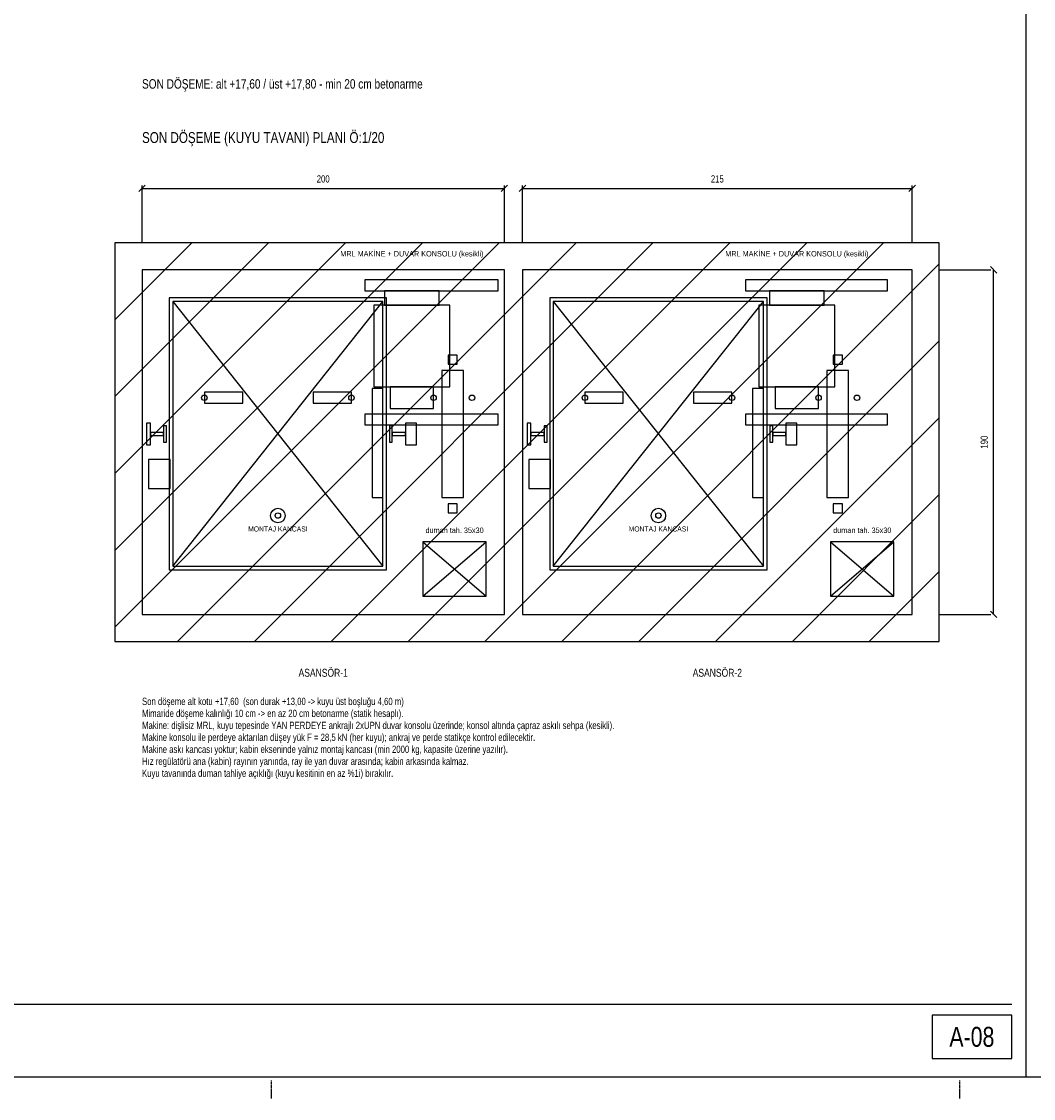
# Model space of a CAD drawing. Header units: centimetres. Extents: x 0 to 12309, y -30 to 2970.
# Tile 13 of 28: x 6405 to 7801, y -30 to 1455. Entities that reach past the tile are written whole.
import ezdxf
from ezdxf.enums import TextEntityAlignment as Align

# ---------------------------------------------------------------- set-up
doc = ezdxf.new("R2010")
doc.units = ezdxf.units.CM
doc.linetypes.add('CENTER', pattern=[5.08, 3.175, -0.635, 0.635, -0.635])
doc.linetypes.add('DASHED', pattern=[1.524, 1.27, -0.254])
for name, color, linetype in [('ASN-ANTET', 4, 'Continuous'), ('ASN-BASLIK', 5, 'Continuous'), ('ASN-CERCEVE', 7, 'Continuous'), ('ASN-DUVAR', 7, 'Continuous'), ('ASN-EKSEN', 8, 'CENTER'), ('ASN-HALAT', 6, 'Continuous'), ('ASN-KA', 30, 'Continuous'), ('ASN-KABIN', 5, 'Continuous'), ('ASN-MOTOR', 6, 'Continuous'), ('ASN-MOTOR-GIZLI', 6, 'DASHED'), ('ASN-OLCU', 3, 'Continuous'), ('ASN-RAY', 1, 'Continuous'), ('ASN-SIVA', 8, 'Continuous'), ('ASN-TARAMA', 8, 'Continuous'), ('ASN-UYARI', 1, 'Continuous'), ('ASN-YAZI', 4, 'Continuous')]:
    doc.layers.add(name, color=color, linetype=linetype)

msp = doc.modelspace()

# ---------------------------------------------------------------- linework, layer by layer
at = {"layer": 'ASN-ANTET'}
msp.add_line((5018.9, 100), (7771.4, 100), dxfattribs=at)
msp.add_lwpolyline([(7661.4, 25), (7771.4, 25), (7771.4, 85), (7661.4, 85)], close=True, dxfattribs=at)
at = {"layer": 'ASN-CERCEVE'}
msp.add_line((7791.4, 0), (7791.4, 2970), dxfattribs=at)
for points in [[(0, 0), (12308.9, 0), (12308.9, 2970), (0, 2970)], [(100, 0), (12283.9, 0), (12283.9, 2970), (100, 2970)]]:
    msp.add_lwpolyline(points, close=True, dxfattribs=at)
at = {"layer": 'ASN-DUVAR'}
msp.add_lwpolyline([(6533.9, 600), (7671.4, 600), (7671.4, 1150), (6533.9, 1150)], close=True, dxfattribs=at)
at = {"layer": 'ASN-EKSEN'}
for p, q in [((6750, -30), (6750, -5)), ((7700, -30), (7700, -5))]:
    msp.add_line(p, q, dxfattribs=at)
at = {"layer": 'ASN-HALAT'}
for centre in [(6657.4, 936.2), (6860.4, 936.2), (6973.7, 936.2), (7026.7, 936.2), (7182.4, 936.2), (7385.4, 936.2), (7504.9, 936.2), (7557.9, 936.2)]:
    msp.add_circle(centre, 3.75, dxfattribs=at)
at = {"layer": 'ASN-KA'}
for points in [[(6985.2, 798.8), (7015.2, 798.8), (7015.2, 973.8), (6985.2, 973.8)], [(7516.4, 798.8), (7546.4, 798.8), (7546.4, 973.8), (7516.4, 973.8)]]:
    msp.add_lwpolyline(points, close=True, dxfattribs=at)
at = {"layer": 'ASN-KABIN'}
for p, q in [((6613.9, 703.8), (6903.9, 1068.8)), ((6613.9, 1068.8), (6903.9, 703.8)), ((7138.9, 703.8), (7428.9, 1068.8)), ((7138.9, 1068.8), (7428.9, 703.8))]:
    msp.add_line(p, q, dxfattribs=at)
for points in [[(6608.9, 698.8), (6908.9, 698.8), (6908.9, 1073.8), (6608.9, 1073.8)], [(7133.9, 698.8), (7433.9, 698.8), (7433.9, 1073.8), (7133.9, 1073.8)], [(6613.9, 703.8), (6903.9, 703.8), (6903.9, 1068.8), (6613.9, 1068.8)], [(7138.9, 703.8), (7428.9, 703.8), (7428.9, 1068.8), (7138.9, 1068.8)], [(6888.9, 798.8), (6903.9, 798.8), (6903.9, 948.8), (6888.9, 948.8)], [(7413.9, 798.8), (7428.9, 798.8), (7428.9, 948.8), (7413.9, 948.8)]]:
    msp.add_lwpolyline(points, close=True, dxfattribs=at)
at = {"layer": 'ASN-MOTOR'}
for p, q in [((6958.9, 662.5), (7046.4, 737.5)), ((6958.9, 737.5), (7046.4, 662.5)), ((7521.4, 662.5), (7608.9, 737.5)), ((7521.4, 737.5), (7608.9, 662.5))]:
    msp.add_line(p, q, dxfattribs=at)
for points in [[(6958.9, 662.5), (7046.4, 662.5), (7046.4, 737.5), (6958.9, 737.5)], [(7521.4, 662.5), (7608.9, 662.5), (7608.9, 737.5), (7521.4, 737.5)]]:
    msp.add_lwpolyline(points, close=True, dxfattribs=at)
for centre, radius in [((6758.9, 773.8), 10), ((6758.9, 773.8), 3.75), ((7283.9, 773.8), 10), ((7283.9, 773.8), 3.75)]:
    msp.add_circle(centre, radius, dxfattribs=at)
at = {"layer": 'ASN-MOTOR-GIZLI'}
for points in [[(6878.9, 1083.8), (7062.7, 1083.8), (7062.7, 1098.8), (6878.9, 1098.8)], [(7403.9, 1083.8), (7600.2, 1083.8), (7600.2, 1098.8), (7403.9, 1098.8)], [(6906.2, 1063.8), (6981.2, 1063.8), (6981.2, 1083.8), (6906.2, 1083.8)], [(7437.4, 1063.8), (7512.4, 1063.8), (7512.4, 1083.8), (7437.4, 1083.8)], [(6891.2, 951.2), (6996.2, 951.2), (6996.2, 1063.8), (6891.2, 1063.8)], [(7422.4, 951.2), (7527.4, 951.2), (7527.4, 1063.8), (7422.4, 1063.8)], [(6913.7, 921.2), (6973.7, 921.2), (6973.7, 951.2), (6913.7, 951.2)], [(7444.9, 921.2), (7504.9, 921.2), (7504.9, 951.2), (7444.9, 951.2)], [(6657.4, 928.8), (6710.4, 928.8), (6710.4, 943.8), (6657.4, 943.8)], [(6807.4, 928.8), (6860.4, 928.8), (6860.4, 943.8), (6807.4, 943.8)], [(7182.4, 928.8), (7235.4, 928.8), (7235.4, 943.8), (7182.4, 943.8)], [(7332.4, 928.8), (7385.4, 928.8), (7385.4, 943.8), (7332.4, 943.8)], [(6878.9, 898.8), (7062.7, 898.8), (7062.7, 913.8), (6878.9, 913.8)], [(7403.9, 898.8), (7600.2, 898.8), (7600.2, 913.8), (7403.9, 913.8)], [(6580.2, 811.2), (6610.2, 811.2), (6610.2, 851.2), (6580.2, 851.2)], [(7105.2, 811.2), (7135.2, 811.2), (7135.2, 851.2), (7105.2, 851.2)]]:
    msp.add_lwpolyline(points, close=True, dxfattribs=at)
at = {"layer": 'ASN-OLCU'}
for p, q in [((6566.9, 1220.5), (6575.9, 1229.5)), ((6571.4, 1150), (6571.4, 1229)), ((6571.4, 1225), (7071.4, 1225)), ((7066.9, 1220.5), (7075.9, 1229.5)), ((7071.4, 1150), (7071.4, 1229)), ((7091.9, 1220.5), (7100.9, 1229.5)), ((7096.4, 1150), (7096.4, 1229)), ((7096.4, 1225), (7633.9, 1225)), ((7629.4, 1220.5), (7638.4, 1229.5)), ((7633.9, 1150), (7633.9, 1229)), ((7750.9, 1108), (7741.9, 1117)), ((7671.4, 1112.5), (7742.4, 1112.5)), ((7746.4, 637.5), (7746.4, 1112.5)), ((7750.9, 633), (7741.9, 642)), ((7671.4, 637.5), (7742.4, 637.5))]:
    msp.add_line(p, q, dxfattribs=at)
at = {"layer": 'ASN-RAY'}
for points in [[(6993.9, 982.5), (7006.4, 982.5), (7006.4, 995), (6993.9, 995)], [(7525.2, 982.5), (7537.7, 982.5), (7537.7, 995), (7525.2, 995)], [(6577.7, 871.2), (6582.9, 871.2), (6582.9, 901.2), (6577.7, 901.2)], [(6601.2, 875.1), (6605.2, 875.1), (6605.2, 897.4), (6601.2, 897.4)], [(6912.7, 875.1), (6916.7, 875.1), (6916.7, 897.4), (6912.7, 897.4)], [(6934.9, 871.2), (6949.9, 871.2), (6949.9, 901.2), (6934.9, 901.2)], [(7102.7, 871.2), (7107.9, 871.2), (7107.9, 901.2), (7102.7, 901.2)], [(7126.2, 875.1), (7130.2, 875.1), (7130.2, 897.4), (7126.2, 897.4)], [(7437.7, 875.1), (7441.7, 875.1), (7441.7, 897.4), (7437.7, 897.4)], [(7459.9, 871.2), (7474.9, 871.2), (7474.9, 901.2), (7459.9, 901.2)], [(6582.9, 884.2), (6601.2, 884.2), (6601.2, 888.2), (6582.9, 888.2)], [(6916.7, 884.2), (6934.9, 884.2), (6934.9, 888.2), (6916.7, 888.2)], [(7107.9, 884.2), (7126.2, 884.2), (7126.2, 888.2), (7107.9, 888.2)], [(7441.7, 884.2), (7459.9, 884.2), (7459.9, 888.2), (7441.7, 888.2)], [(6993.9, 777.5), (7006.4, 777.5), (7006.4, 790), (6993.9, 790)], [(7525.2, 777.5), (7537.7, 777.5), (7537.7, 790), (7525.2, 790)]]:
    msp.add_lwpolyline(points, close=True, dxfattribs=at)
at = {"layer": 'ASN-SIVA'}
for points in [[(6571.4, 637.5), (7071.4, 637.5), (7071.4, 1112.5), (6571.4, 1112.5)], [(7096.4, 637.5), (7633.9, 637.5), (7633.9, 1112.5), (7096.4, 1112.5)]]:
    msp.add_lwpolyline(points, close=True, dxfattribs=at)
at = {"layer": 'ASN-TARAMA'}
for p, q in [((6533.9, 1043.9), (6640, 1150)), ((6533.9, 937.9), (6746, 1150)), ((6533.9, 831.8), (6852.1, 1150)), ((6533.9, 725.7), (6958.2, 1150)), ((6533.9, 619.7), (7064.2, 1150)), ((6620.3, 600), (7170.3, 1150)), ((6726.4, 600), (7276.4, 1150)), ((6832.4, 600), (7382.4, 1150)), ((6938.5, 600), (7488.5, 1150)), ((7044.6, 600), (7594.6, 1150)), ((7150.6, 600), (7671.4, 1120.8)), ((7256.7, 600), (7671.4, 1014.7)), ((7362.7, 600), (7671.4, 908.7)), ((7468.8, 600), (7671.4, 802.6)), ((7574.9, 600), (7671.4, 696.5))]:
    msp.add_line(p, q, dxfattribs=at)

# ---------------------------------------------------------------- texts
at = {"layer": 'ASN-ANTET', "width": 0.8}
msp.add_text('A-08', height=27.5, dxfattribs=at).set_placement((7716.4, 55), align=Align.MIDDLE_CENTER)
at = {"layer": 'ASN-BASLIK', "width": 0.8}
msp.add_text('SON DÖŞEME (KUYU TAVANI) PLANI Ö:1/20', height=15, dxfattribs=at).set_placement((6571.4, 1287.5))
for s, p in [('ASANSÖR-1', (6821.4, 562.5)), ('ASANSÖR-2', (7365.2, 562.5))]:
    msp.add_text(s, height=11, dxfattribs=at).set_placement(p, align=Align.TOP_CENTER)
at = {"layer": 'ASN-MOTOR', "width": 0.8}
for s, p in [('MRL MAKİNE + DUVAR KONSOLU (kesikli)', (6943.7, 1128.8)), ('MRL MAKİNE + DUVAR KONSOLU (kesikli)', (7474.9, 1128.8)), ('duman tah. 35x30', (7002.7, 747.5)), ('duman tah. 35x30', (7565.2, 747.5))]:
    msp.add_text(s, height=7.5, dxfattribs=at).set_placement(p, align=Align.BOTTOM_CENTER)
for p in [(6758.9, 758.8), (7283.9, 758.8)]:
    msp.add_text('MONTAJ KANCASI', height=7, dxfattribs=at).set_placement(p, align=Align.TOP_CENTER)
at = {"layer": 'ASN-OLCU', "width": 0.8}
for s, p in [('200', (6821.4, 1230)), ('215', (7365.2, 1230))]:
    msp.add_text(s, height=10, dxfattribs=at).set_placement(p, align=Align.BOTTOM_CENTER)
msp.add_text('190', height=10, rotation=90, dxfattribs=at).set_placement((7741.4, 875), align=Align.BOTTOM_CENTER)
at = {"layer": 'ASN-UYARI', "width": 0.8}
msp.add_text('SON DÖŞEME: alt +17,60 / üst +17,80 - min 20 cm betonarme', height=13, dxfattribs=at).set_placement((6571.4, 1362.5))
at = {"layer": 'ASN-YAZI', "width": 0.8}
for s, p in [('Son döşeme alt kotu +17,60  (son durak +13,00 -> kuyu üst boşluğu 4,60 m)', (6571.4, 512.5)), ('Mimaride döşeme kalınlığı 10 cm -> en az 20 cm betonarme (statik hesaplı).', (6571.4, 496)), ('Makine: dişlisiz MRL, kuyu tepesinde YAN PERDEYE ankrajlı 2xUPN duvar konsolu üzerinde; konsol altında çapraz askılı sehpa (kesikli).', (6571.4, 479.5)), ('Makine konsolu ile perdeye aktarılan düşey yük F = 28,5 kN (her kuyu); ankraj ve perde statikçe kontrol edilecektir.', (6571.4, 463)), ('Makine askı kancası yoktur; kabin ekseninde yalnız montaj kancası (min 2000 kg, kapasite üzerine yazılır).', (6571.4, 446.5)), ('Hız regülatörü ana (kabin) rayının yanında, ray ile yan duvar arasında; kabin arkasında kalmaz.', (6571.4, 430)), ('Kuyu tavanında duman tahliye açıklığı (kuyu kesitinin en az %1i) bırakılır.', (6571.4, 413.5))]:
    msp.add_text(s, height=10, dxfattribs=at).set_placement(p)

doc.saveas('drawing.dxf')
